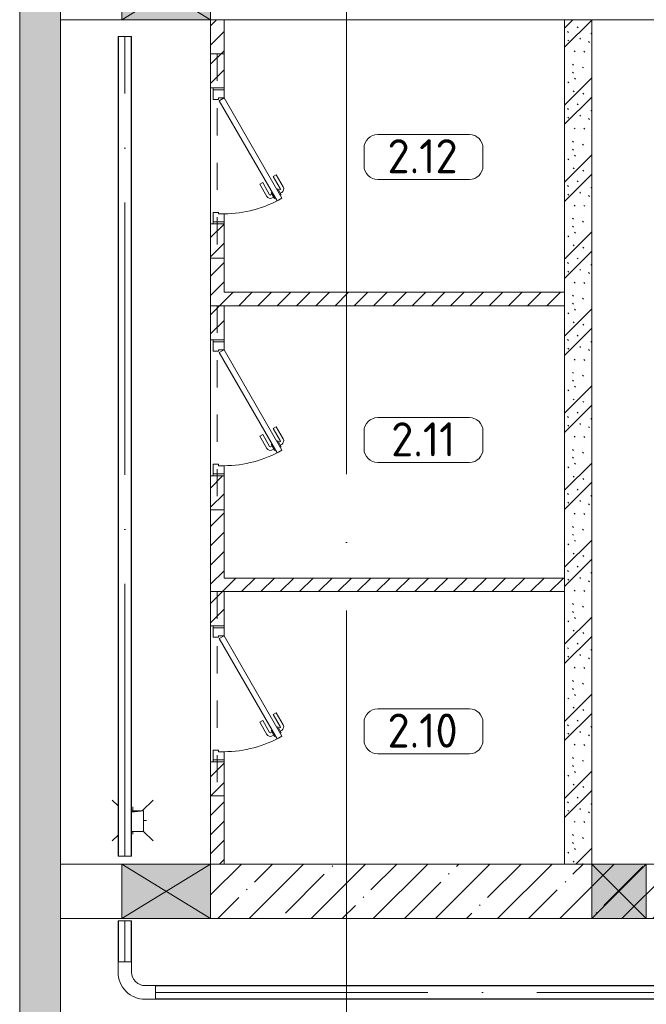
# Model space of a CAD drawing. Header units: millimetres. Extents: x -32229 to 192519, y -13689 to 125138.
# Tile 4 of 256: x -15865 to -11265, y 39020 to 46250. Entities that reach past the tile are written whole.
import ezdxf

# ---------------------------------------------------------------- set-up
doc = ezdxf.new("R2010")
doc.units = ezdxf.units.MM
for name, pattern in [('3_ Штрих_ 1 х 1 мм', [400, 200, -200]), ('ADSK_Линия сетки', [5000, 4000, -500, 0, -500]), ('ADSK_Осевая', [2800, 2000, -400, 0, -400])]:
    doc.linetypes.add(name, pattern=pattern)
for name, color, linetype, lineweight in [('A-AREA-____-IDEN', 7, 'Continuous', 9), ('A-DOOR-____-MCUT', 7, 'Continuous', 9), ('A-DOOR-____-OTLN', 7, 'Continuous', 18), ('A-DOOR-FRAM-MCUT', 7, 'Continuous', 9), ('A-DOOR-OPNG-OTLN', 7, 'Continuous', 18), ('A-FLOR-____-OTLN', 7, 'Continuous', 18), ('A-GLAZ-____-MCUT', 7, 'Continuous', 9), ('A-GLAZ-____-OTLN', 7, 'Continuous', 18), ('A-WALL-____-MCUT', 7, 'Continuous', 40), ('A-WALL-____-PATT', 7, 'Continuous', 40), ('E-CABL-TRAY-CNTR', 7, 'ADSK_Осевая', 18), ('E-CABL-TRAY-OTLN', 7, 'Continuous', 18), ('I-WALL-____-MCUT', 7, 'Continuous', 40), ('M-EQPM-____-OTLN', 7, 'Continuous', 18), ('P-SANR-FIXT-OTLN', 7, 'Continuous', 18), ('S-BEAM-____-OTLN', 7, 'Continuous', 18), ('S-GRID-____-OTLN', 7, 'Continuous', 9)]:
    doc.layers.add(name, color=color, linetype=linetype, lineweight=lineweight)
doc.styles.add('GOST Common_3', font='GOST_Common.ttf', dxfattribs={"height": 250})
pattern_1 = [(45, (0, 0), (-228.0985, 228.0985), []), (45, (228.1, 0), (-228.0985, 228.0985), [403.225, -80.645, 6.706, -73.939])]
pattern_2 = [(45, (0, 0), (-70.71068, 70.71068), [])]

# ---------------------------------------------------------------- blocks, each defined once
blk = doc.blocks.new('АР_Дверь однопольная - 1000х2100h_850__Кладовая-4751203--01 ЭЛ')
at = {"layer": 'A-DOOR-____-MCUT', "color": 253, "lineweight": 13, "true_color": 0xaaaaaa}
for p, q in [((311.1, 475), (-425, 50)), ((-405, 15.4), (331.1, 440.4)), ((331.1, 440.4), (311.1, 475)), ((-425, 50), (-405, 15.4))]:
    blk.add_line(p, q, dxfattribs=at)
at = {"layer": 'A-DOOR-____-OTLN', "color": 253, "lineweight": 5, "true_color": 0xaaaaaa}
for p, q in [((138.9, 433.3), (227.7, 484.6)), ((151.4, 411.7), (240.2, 462.9)), ((285.5, 469.4), (242.2, 444.4)), ((242.2, 444.4), (246.2, 437.5)), ((253, 450.7), (247, 461.1)), ((274.6, 463.2), (268.6, 473.6)), ((289.5, 462.5), (285.5, 469.4)), ((151.4, 411.7), (138.9, 433.3)), ((196.4, 333.7), (285.2, 385)), ((208.9, 312.1), (297.7, 363.3)), ((270.2, 395.9), (266.2, 402.9)), ((313.5, 420.9), (270.2, 395.9)), ((281, 402.2), (287, 391.8)), ((302.6, 414.7), (308.7, 404.3)), ((309.5, 427.9), (313.5, 420.9)), ((196.4, 333.7), (208.9, 312.1))]:
    blk.add_line(p, q, dxfattribs=at)
for centre, radius, start, end in [((242.7, 458.6), 30, 30, 120), ((242.7, 458.6), 4.99, 30, 120), ((-425, 50), 850, 360, 30), ((282.7, 389.3), 4.99, 300, 30), ((282.7, 389.3), 30, 300, 30)]:
    blk.add_arc(centre, radius, start, end, dxfattribs=at)
at = {"layer": 'A-DOOR-FRAM-MCUT', "color": 253, "lineweight": 13, "true_color": 0xaaaaaa}
for p, q in [((-485, 50), (-500, 50)), ((-425, 50), (-485, 50)), ((-485, 50), (-485, -30)), ((-425, 10), (-425, 50)), ((-415, 10), (-425, 10)), ((-415, -30), (-415, 10)), ((425, 10), (415, 10)), ((415, 10), (415, -30)), ((485, 50), (425, 50)), ((425, 50), (425, 10)), ((485, -30), (485, 50)), ((485, 50), (500, 50)), ((-485, -30), (-500, -30)), ((-485, -30), (-415, -30)), ((415, -30), (485, -30)), ((485, -30), (500, -30))]:
    blk.add_line(p, q, dxfattribs=at)
blk = doc.blocks.new('КР-Проем - Настраиваемый-V7--01 ЭЛ')
at = {"layer": 'A-DOOR-OPNG-OTLN', "color": 253, "lineweight": 13, "true_color": 0xaaaaaa}
for p, q in [((-550, 200), (100, 200)), ((100, 200), (550, 200)), ((-550, -200), (100, -200)), ((100, -200), (550, -200))]:
    blk.add_line(p, q, dxfattribs=at)
blk = doc.blocks.new('КР-Проем - Настраиваемый-V1--01 ЭЛ')
at = {"layer": 'A-DOOR-OPNG-OTLN', "color": 253, "lineweight": 13, "true_color": 0xaaaaaa}
for p, q in [((-550, 200), (-100, 200)), ((-100, 200), (550, 200)), ((-550, -200), (-100, -200)), ((-100, -200), (550, -200))]:
    blk.add_line(p, q, dxfattribs=at)
blk = doc.blocks.new('АР_Канал вертикальный прямоугольный - ВК-5404565--01 ЭЛ')
at = {"layer": 'M-EQPM-____-OTLN', "lineweight": 13, "true_color": 0xe2e2e2}
blk.add_hatch(color=254, dxfattribs=at).paths.add_polyline_path([(-13.3, 65.2), (75, 75), (-13.3, 75)])
at = {"layer": 'M-EQPM-____-OTLN', "color": 253, "lineweight": 13, "true_color": 0xaaaaaa}
for p, q in [((-13.3, 65.2), (75, 75)), ((-13.3, 65.2), (75, 75)), ((75, 75), (-13.3, 75)), ((75, 75), (-13.3, 75)), ((-13.3, 75), (75, 75)), ((75, -75), (75, 75)), ((75, 75), (75, -75)), ((-13.3, -75), (75, -75)), ((75, -75), (-13.3, -75))]:
    blk.add_line(p, q, dxfattribs=at)
blk = doc.blocks.new('АР_Отверстие прямоугольное - ОВВ-3662136--01 ЭЛ')
at = {"layer": 'A-GLAZ-____-OTLN', "lineweight": 13, "true_color": 0xf0f0f0}
blk.add_hatch(color=7, dxfattribs=at).paths.add_polyline_path([(325, 200), (-75, 200), (-75, -200), (325, -200)])
at = {"layer": 'A-GLAZ-____-MCUT', "color": 253, "lineweight": 13, "true_color": 0xaaaaaa}
for p, q in [((-75, 200), (-75, -200)), ((325, 200), (325, -200))]:
    blk.add_line(p, q, dxfattribs=at)
at = {"layer": 'A-GLAZ-____-OTLN', "color": 253, "lineweight": 5, "true_color": 0xaaaaaa}
for p, q in [((325, 200), (-75, -200)), ((-75, 200), (325, -200))]:
    blk.add_line(p, q, dxfattribs=at)
at = {"layer": 'A-GLAZ-____-OTLN', "color": 253, "lineweight": 13, "true_color": 0xaaaaaa}
for p, q in [((325, 200), (-75, 200)), ((-75, 200), (-75, -200)), ((325, -200), (325, 200)), ((-75, -200), (325, -200))]:
    blk.add_line(p, q, dxfattribs=at)
blk = doc.blocks.new('АР_Отверстие прямоугольное - АПТ-4515036--01 ЭЛ')
at = {"layer": 'A-GLAZ-____-OTLN', "lineweight": 13, "true_color": 0xf0f0f0}
blk.add_hatch(color=7, dxfattribs=at).paths.add_polyline_path([(450, 200), (-200, 200), (-200, -200), (450, -200)])
at = {"layer": 'A-GLAZ-____-MCUT', "color": 253, "lineweight": 13, "true_color": 0xaaaaaa}
for p, q in [((-200, 200), (-200, -200)), ((450, 200), (450, -200))]:
    blk.add_line(p, q, dxfattribs=at)
at = {"layer": 'A-GLAZ-____-OTLN', "color": 253, "lineweight": 5, "true_color": 0xaaaaaa}
for p, q in [((450, 200), (-200, -200)), ((-200, 200), (450, -200))]:
    blk.add_line(p, q, dxfattribs=at)
at = {"layer": 'A-GLAZ-____-OTLN', "color": 253, "lineweight": 13, "true_color": 0xaaaaaa}
for p, q in [((450, 200), (-200, 200)), ((-200, 200), (-200, -200)), ((450, -200), (450, 200)), ((-200, -200), (450, -200))]:
    blk.add_line(p, q, dxfattribs=at)
blk = doc.blocks.new('АР_Отверстие прямоугольное - АПТ-4514695--01 ЭЛ')
at = {"layer": 'A-GLAZ-____-OTLN', "lineweight": 13, "true_color": 0xf0f0f0}
blk.add_hatch(color=7, dxfattribs=at).paths.add_polyline_path([(450, 200), (-200, 200), (-200, -200), (450, -200)])
at = {"layer": 'A-GLAZ-____-MCUT', "color": 253, "lineweight": 13, "true_color": 0xaaaaaa}
for p, q in [((-200, 200), (-200, -200)), ((450, 200), (450, -200))]:
    blk.add_line(p, q, dxfattribs=at)
at = {"layer": 'A-GLAZ-____-OTLN', "color": 253, "lineweight": 5, "true_color": 0xaaaaaa}
for p, q in [((450, 200), (-200, -200)), ((-200, 200), (450, -200))]:
    blk.add_line(p, q, dxfattribs=at)
at = {"layer": 'A-GLAZ-____-OTLN', "color": 253, "lineweight": 13, "true_color": 0xaaaaaa}
for p, q in [((450, 200), (-200, 200)), ((-200, 200), (-200, -200)), ((450, -200), (450, 200)), ((-200, -200), (450, -200))]:
    blk.add_line(p, q, dxfattribs=at)
blk = doc.blocks.new('АР_Трап - 100-100-V198--01 ЭЛ')
at = {"layer": 'P-SANR-FIXT-OTLN', "color": 253, "lineweight": 13, "true_color": 0xaaaaaa}
for p, q in [((-108.3, 108.3), (-150, 150)), ((70, 70), (150, 150)), ((0, 70), (0, 100)), ((80, 0), (100, 0)), ((-108.3, -108.3), (-150, -150)), ((0, -100), (0, -80)), ((80, -80), (150, -150))]:
    blk.add_line(p, q, dxfattribs=at)
blk = doc.blocks.new('АР_Перемычка - 100_Уx1_75x5__250-250-6683530--01 ЭЛ')
at = {"layer": 'S-BEAM-____-OTLN', "color": 9, "linetype": '3_ Штрих_ 1 х 1 мм', "lineweight": 15, "true_color": 0xc4c4c4}
for p, q in [((-750, 50), (-750, -50)), ((750, 50), (750, -50)), ((-750, 0), (750, 0))]:
    blk.add_line(p, q, dxfattribs=at)
blk = doc.blocks.new('Наметкина 10_РД_АР_П_отсоединено_rvt-1--01 ЭЛ')
at = {"layer": 'A-WALL-____-PATT', "lineweight": 5, "true_color": 0xaaaaaa}
h = blk.add_hatch(dxfattribs=at)
h.set_pattern_fill('FP_1', color=253, style=0, pattern_type=2)
h.set_pattern_definition(pattern_1)
h.paths.add_polyline_path([(-15564.7, 36375), (-15564.7, 75350), (-15864.7, 75350), (-15864.7, 36375)])
h = blk.add_hatch(dxfattribs=at)
h.set_pattern_fill('FP_8', color=253, style=0, pattern_type=2)
h.set_pattern_definition(pattern_2)
h.paths.add_polyline_path([(-14364.7, 40050), (-14364.7, 40800), (-14464.7, 40800), (-14464.7, 40050)])
h.paths.add_polyline_path([(-14364.7, 41800), (-14364.7, 42900), (-14464.7, 42900), (-14464.7, 41800)])
h.paths.add_polyline_path([(-14364.7, 43900), (-14364.7, 44750), (-14464.7, 44750), (-14464.7, 43900)])
h.paths.add_polyline_path([(-14464.7, 45750), (-14364.7, 45750), (-14364.7, 46250), (-14464.7, 46250), (-14464.7, 46067.2)])
h = blk.add_hatch(dxfattribs=at)
h.set_pattern_fill('FP_6', color=253, style=0, pattern_type=2)
h.set_pattern_definition([(135, (300.56, 377.28), (-565.6854, 6e-14), [10, -790]), (135, (349.8, 474.73), (-565.6854, 6e-14), [10, -790]), (135, (423.93, 473.06), (-565.6854, 6e-14), [10, -790]), (135, (229.92, 447.9), (-565.6854, 6e-14), [10, -790]), (135, (155.08, 447.9), (-565.6854, 6e-14), [10, -790]), (135, (114.9, 369.03), (-565.6854, 6e-14), [10, -790]), (135, (132.43, 285.8), (-565.6854, 6e-14), [10, -790]), (135, (214.66, 322), (-565.6854, 6e-14), [10, -790]), (135, (198.16, 261.88), (-565.6854, 6e-14), [10, -790]), (135, (45.2, 272.9), (-565.6854, 6e-14), [10, -790]), (135, (42.32, 336.16), (-565.6854, 6e-14), [10, -790]), (135, (92.26, 192.24), (-565.6854, 6e-14), [10, -790]), (135, (7.07, 149.2), (-565.6854, 6e-14), [10, -790]), (135, (80.6, 95.1), (-565.6854, 6e-14), [10, -790]), (135, (79.53, 36.94), (-565.6854, 6e-14), [10, -790]), (135, (153.87, 74.56), (-565.6854, 6e-14), [10, -790]), (135, (228.35, 124.8), (-565.6854, 6e-14), [10, -790]), (135, (279.75, 180.4), (-565.6854, 6e-14), [10, -790]), (135, (282.9, 31.63), (-565.6854, 6e-14), [10, -790]), (135, (377.38, 53.45), (-565.6854, 6e-14), [10, -790]), (135, (352.28, 102.7), (-565.6854, 6e-14), [10, -790]), (135, (354.05, 0), (-565.6854, 6e-14), [10, -790]), (135, (553.23, 16.45), (-565.6854, 6e-14), [10, -790]), (135, (542.38, 63.45), (-565.6854, 6e-14), [10, -790]), (135, (536.58, 239.3), (-565.6854, 6e-14), [10, -790]), (135, (475.85, 203.9), (-565.6854, 6e-14), [10, -790]), (135, (475.85, 316.54), (-565.6854, 6e-14), [10, -790]), (135, (520.8, 408.7), (-565.6854, 6e-14), [10, -790]), (135, (551.1, 470.8), (-565.6854, 6e-14), [10, -790]), (135, (235.25, 537.93), (-565.6854, 6e-14), [10, -790]), (135, (407.25, 547.65), (-565.6854, 6e-14), [10, -790]), (135, (94.5, 558.6), (-565.6854, 6e-14), [10, -790]), (135, (46.4, 532.3), (-565.6854, 6e-14), [10, -790]), (135, (85.56, 465.04), (-565.6854, 6e-14), [10, -790]), (135, (355.53, 181.14), (-565.6854, 6e-14), [10, -790]), (135, (362.23, 243.6), (-565.6854, 6e-14), [10, -790]), (135, (413.45, 344.1), (-565.6854, 6e-14), [10, -790]), (135, (286.3, 273.25), (-565.6854, 6e-14), [10, -790]), (135, (423.02, 263.72), (-565.6854, 6e-14), [10, -790]), (135, (162.94, 190.2), (-565.6854, 6e-14), [10, -790]), (135, (470.25, 120.93), (-565.6854, 6e-14), [10, -790]), (135, (484.48, 9.78), (-565.6854, 6e-14), [10, -790]), (45, (0, 212.13), (-565.6854, 0), []), (45, (212.13, 0), (-565.6854, 0), []), (45, (353.55, 0), (-565.6854, 0), []), (45, (0, 353.55), (-565.6854, 0), [])])
h.paths.add_polyline_path([(-11864.7, 40050), (-11664.7, 40050), (-11664.7, 46250), (-11864.7, 46250), (-11864.7, 40284.7)])
h = blk.add_hatch(dxfattribs=at)
h.set_pattern_fill('FP_8', color=253, style=0, pattern_type=2)
h.set_pattern_definition(pattern_2)
h.paths.add_polyline_path([(-11864.7, 44150), (-11864.7, 44250), (-14364.7, 44250), (-14364.7, 44150)])
h = blk.add_hatch(dxfattribs=at)
h.set_pattern_fill('FP_8', color=253, style=0, pattern_type=2)
h.set_pattern_definition(pattern_2)
h.paths.add_polyline_path([(-11864.7, 42050), (-11864.7, 42150), (-14364.7, 42150), (-14364.7, 42050)])
h = blk.add_hatch(dxfattribs=at)
h.set_pattern_fill('FP_1', color=253, style=0, pattern_type=2)
h.set_pattern_definition(pattern_1)
h.paths.add_polyline_path([(-6084.7, 39650), (-5514.7, 39650), (-5514.7, 40050), (-14464.7, 40050), (-14464.7, 39650), (-7512.9, 39650)])
at = {"layer": 'A-FLOR-____-OTLN', "color": 253, "lineweight": 13, "true_color": 0xaaaaaa}
for p, q in [((-14464.7, 46067.2), (-14464.7, 46250)), ((-14464.7, 45750), (-14464.7, 44750)), ((-14464.7, 44750), (-14464.7, 45750)), ((-14464.7, 43900), (-14464.7, 42900)), ((-14464.7, 42900), (-14464.7, 43900)), ((-14464.7, 41800), (-14464.7, 40800)), ((-14464.7, 40800), (-14464.7, 41800)), ((-14464.7, 40050), (-14464.7, 40284.7))]:
    blk.add_line(p, q, dxfattribs=at)
at = {"layer": 'A-WALL-____-MCUT', "color": 253, "lineweight": 13, "true_color": 0xaaaaaa}
for p, q in [((-15864.7, 75350), (-15864.7, 36375)), ((-15564.7, 36375), (-15564.7, 58850)), ((-14464.7, 46650), (-14464.7, 46250)), ((-14464.7, 46250), (-11164.7, 46250)), ((-11664.7, 40050), (-14464.7, 40050)), ((-14464.7, 40050), (-14464.7, 39650)), ((-11264.7, 40050), (-11664.7, 40050)), ((-10364.7, 40050), (-11264.7, 40050)), ((-14464.7, 39650), (-11664.7, 39650)), ((-11664.7, 39650), (-11264.7, 39650)), ((-11264.7, 39650), (-10364.7, 39650))]:
    blk.add_line(p, q, dxfattribs=at)
at = {"layer": 'I-WALL-____-MCUT', "color": 253, "lineweight": 13, "true_color": 0xaaaaaa}
for p, q in [((-14464.7, 46250), (-14464.7, 45750)), ((-14364.7, 46250), (-14464.7, 46250)), ((-14364.7, 45750), (-14364.7, 46250)), ((-11864.7, 46250), (-11864.7, 40050)), ((-11664.7, 46250), (-11864.7, 46250)), ((-11664.7, 40050), (-11664.7, 46250)), ((-14464.7, 45750), (-14364.7, 45750)), ((-14464.7, 44750), (-14464.7, 43900)), ((-14364.7, 44750), (-14464.7, 44750)), ((-14364.7, 44250), (-14364.7, 44750)), ((-11864.7, 44250), (-14364.7, 44250)), ((-11864.7, 44150), (-11864.7, 44250)), ((-14364.7, 43900), (-14364.7, 44150)), ((-14364.7, 44150), (-11864.7, 44150)), ((-14464.7, 43900), (-14364.7, 43900)), ((-14464.7, 42900), (-14464.7, 41800)), ((-14364.7, 42900), (-14464.7, 42900)), ((-14364.7, 42150), (-14364.7, 42900)), ((-11864.7, 42150), (-14364.7, 42150)), ((-11864.7, 42050), (-11864.7, 42150)), ((-14364.7, 41800), (-14364.7, 42050)), ((-14364.7, 42050), (-11864.7, 42050)), ((-14464.7, 41800), (-14364.7, 41800)), ((-14464.7, 40800), (-14464.7, 40050)), ((-14364.7, 40800), (-14464.7, 40800)), ((-14364.7, 40050), (-14364.7, 40800)), ((-14464.7, 40050), (-14364.7, 40050)), ((-11864.7, 40050), (-11664.7, 40050))]:
    blk.add_line(p, q, dxfattribs=at)
at = {"layer": 'A-DOOR-____-OTLN', "color": 253, "lineweight": 13, "true_color": 0xaaaaaa}
for name, p, rotation in [('КР-Проем - Настраиваемый-V7--01 ЭЛ', (-15014.7, 46450), 180), ('АР_Дверь однопольная - 1000х2100h_850__Кладовая-4751203--01 ЭЛ', (-14414.7, 45250), 269.9999999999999), ('АР_Дверь однопольная - 1000х2100h_850__Кладовая-4751203--01 ЭЛ', (-14414.7, 43400), 269.9999999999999), ('АР_Дверь однопольная - 1000х2100h_850__Кладовая-4751203--01 ЭЛ', (-14414.7, 41300), 269.9999999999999)]:
    blk.add_blockref(name, p, dxfattribs=dict(at, rotation=rotation))
blk.add_blockref('КР-Проем - Настраиваемый-V1--01 ЭЛ', (-15014.7, 39850), dxfattribs=at)
at = {"layer": 'A-GLAZ-____-OTLN', "color": 253, "lineweight": 13, "true_color": 0xaaaaaa, "rotation": 180}
for name, p in [('АР_Отверстие прямоугольное - АПТ-4514695--01 ЭЛ', (-14664.7, 46450)), ('АР_Отверстие прямоугольное - АПТ-4515036--01 ЭЛ', (-14664.7, 39850)), ('АР_Отверстие прямоугольное - ОВВ-3662136--01 ЭЛ', (-11339.7, 39850))]:
    blk.add_blockref(name, p, dxfattribs=at)
at = {"layer": 'M-EQPM-____-OTLN', "color": 253, "lineweight": 13, "true_color": 0xaaaaaa}
blk.add_blockref('АР_Канал вертикальный прямоугольный - ВК-5404565--01 ЭЛ', (-15029.7, 40365), dxfattribs=at)
at = {"layer": 'P-SANR-FIXT-OTLN', "color": 253, "lineweight": 13, "true_color": 0xaaaaaa}
blk.add_blockref('АР_Трап - 100-100-V198--01 ЭЛ', (-15034.7, 40370), dxfattribs=at)
at = {"layer": 'S-BEAM-____-OTLN', "color": 253, "lineweight": 13, "true_color": 0xaaaaaa, "rotation": 269.9999999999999}
for p in [(-14414.7, 45250), (-14414.7, 43400), (-14414.7, 41300)]:
    blk.add_blockref('АР_Перемычка - 100_Уx1_75x5__250-250-6683530--01 ЭЛ', p, dxfattribs=at)
blk = doc.blocks.new('M_Горизонтальный изгиб-колено для канального - Стандартное-1473406--01 ЭЛ')
at = {"layer": 'E-CABL-TRAY-OTLN', "color": 150, "true_color": 0x0080ff}
for p, q in [((50, 225), (-50, 225)), ((-50, 225), (-50, 150)), ((50, 150), (50, 225)), ((-225, -50), (-225, 50)), ((-225, 50), (-150, 50)), ((-150, -50), (-225, -50))]:
    blk.add_line(p, q, dxfattribs=at)
for radius, end in [(200, 360), (100, 0)]:
    blk.add_arc((-150, 150), radius, 270, end, dxfattribs=at)
blk = doc.blocks.new('Марка помещения 2 - Марка помещения 2-1605974--01 ЭЛ')
at = {"layer": 'A-AREA-____-IDEN', "color": 253, "true_color": 0xaaaaaa}
for p, q in [((-1.797, 0.841), (1.569, 0.841)), ((-2.297, -0.309), (-2.297, 0.341)), ((2.069, 0.341), (2.069, -0.309)), ((1.569, -0.809), (-1.797, -0.809))]:
    blk.add_line(p, q, dxfattribs=at)
for centre, start, end in [((-1.797, 0.341), 90, 180), ((1.569, 0.341), 0, 90), ((-1.797, -0.309), 180, 270), ((1.569, -0.309), 270, 360)]:
    blk.add_arc(centre, 0.5, start, end, dxfattribs=at)

msp = doc.modelspace()

# ---------------------------------------------------------------- linework, layer by layer
at = {"layer": 'E-CABL-TRAY-CNTR', "color": 150, "true_color": 0x0080ff}
for p, q in [((-15093, 40107), (-15093, 46127)), ((-15093, 39332), (-15093, 39632)), ((-14868, 39107), (-5593, 39107))]:
    msp.add_line(p, q, dxfattribs=at)
at = {"layer": 'E-CABL-TRAY-OTLN', "color": 150, "true_color": 0x0080ff}
for p, q in [((-15143, 46127), (-15043, 46127)), ((-15143, 40107), (-15143, 46127)), ((-15140.5, 40107), (-15140.5, 46127)), ((-15045.6, 40107), (-15045.6, 46127)), ((-15043, 40107), (-15043, 46127)), ((-15043, 40107), (-15143, 40107)), ((-15143, 39632), (-15043, 39632)), ((-15143, 39332), (-15143, 39632)), ((-15140.5, 39332), (-15140.5, 39632)), ((-15045.6, 39332), (-15045.6, 39632)), ((-15043, 39332), (-15043, 39632)), ((-15140.5, 39332), (-15143, 39332)), ((-15043, 39332), (-15045.6, 39332)), ((-14868, 39154.5), (-14868, 39157)), ((-14868, 39157), (-5593, 39157)), ((-14868, 39154.5), (-5593, 39154.5)), ((-14868, 39057), (-14868, 39059.6)), ((-14868, 39059.6), (-5593, 39059.6)), ((-14868, 39057), (-5593, 39057))]:
    msp.add_line(p, q, dxfattribs=at)
at = {"layer": 'S-GRID-____-OTLN', "color": 253, "linetype": 'ADSK_Линия сетки', "true_color": 0xaaaaaa}
msp.add_line((-13464.7, -12088.9), (-13464.7, 125138.4), dxfattribs=at)

# ---------------------------------------------------------------- block references
at = {"lineweight": 5}
msp.add_blockref('Наметкина 10_РД_АР_П_отсоединено_rvt-1--01 ЭЛ', (0, 0), dxfattribs=at)
at = {"layer": 'A-AREA-____-IDEN', "color": 253, "true_color": 0xaaaaaa, "xscale": 199.9999999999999, "yscale": 199.9999999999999, "zscale": 199.9999999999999}
for p in [(-12877.4, 45238.5), (-12877.4, 43159.9), (-12877.4, 41021.1)]:
    msp.add_blockref('Марка помещения 2 - Марка помещения 2-1605974--01 ЭЛ', p, dxfattribs=at)
at = {"layer": 'E-CABL-TRAY-OTLN', "color": 150, "true_color": 0x0080ff, "rotation": 270}
msp.add_blockref('M_Горизонтальный изгиб-колено для канального - Стандартное-1473406--01 ЭЛ', (-15093, 39107), dxfattribs=at)

# ---------------------------------------------------------------- texts
at = {"layer": 'A-AREA-____-IDEN', "color": 253, "true_color": 0xaaaaaa, "char_height": 250, "attachment_point": 1, "style": 'GOST Common_3'}
for s, insert, width in [('2.12', (-13164.9, 45372.3), 705.485), ('2.11', (-13137.9, 43293.7), 641.35), ('2.10', (-13164.9, 41154.9), 705.485)]:
    msp.add_mtext(s, dxfattribs=dict(at, insert=insert, width=width))

doc.saveas('drawing.dxf')
